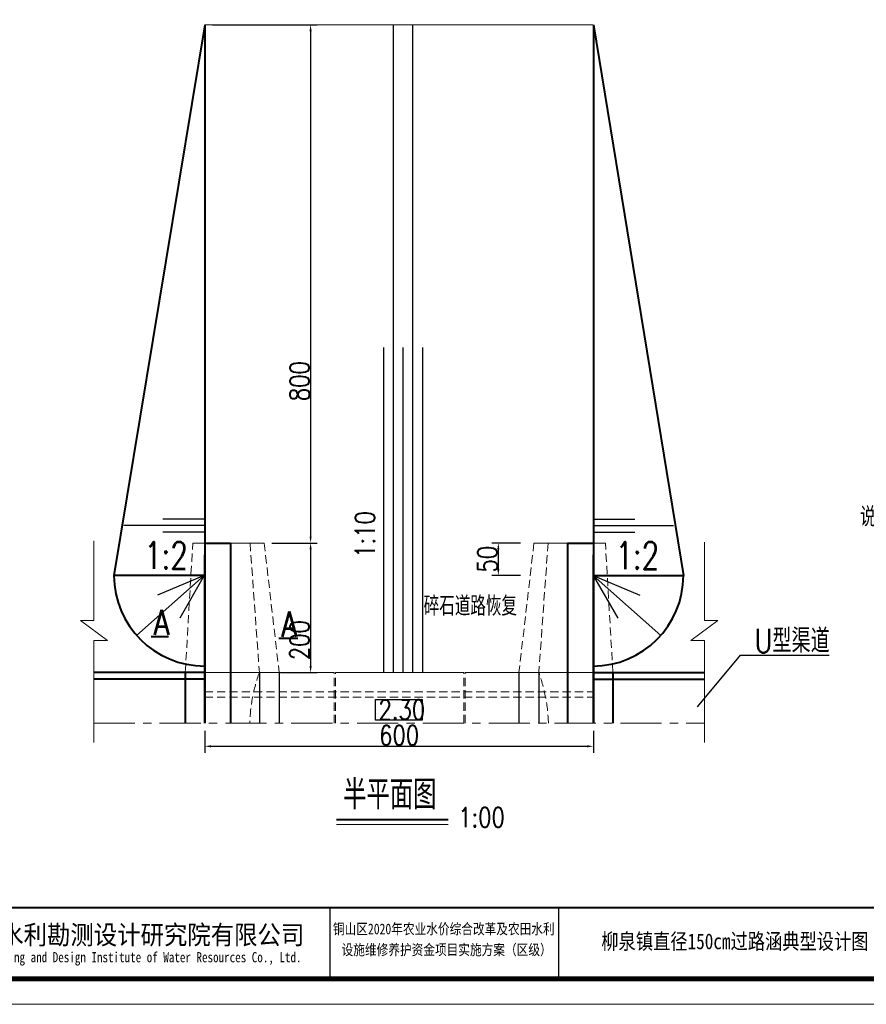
# Model space of a CAD drawing. Header units: millimetres. Extents: x 42191 to 57359, y 16507 to 19270.
# Tile 2 of 8: x 44144 to 45451, y 16688 to 18208. Entities that reach past the tile are written whole.
import ezdxf
from ezdxf.enums import TextEntityAlignment as Align

# ---------------------------------------------------------------- set-up
doc = ezdxf.new("R2010")
doc.units = ezdxf.units.MM
for name, pattern in [('ACAD_ISO03W100', [30, 12, -18]), ('CENTER', [50.8, 31.75, -6.35, 6.35, -6.35]), ('DASHED', [19.05, 12.7, -6.35])]:
    doc.linetypes.add(name, pattern=pattern)
doc.layers.add('文字说明', color=3, linetype='Continuous')
doc.layers.add('粗实线', color=1, linetype='Continuous', lineweight=40)
doc.layers.add('虚线', color=5, linetype='ACAD_ISO03W100', lineweight=9)
doc.styles.add('图框', font='仿宋_GB2312.TTF', dxfattribs={"width": 0.8, "height": 4})
doc.styles.add('宋体', font='txt', dxfattribs={"height": 3.5})
doc.styles.add('样式 1', font='txt.shx', dxfattribs={"width": 0.8, "bigfont": 'hztxt.shx'})
doc.dimstyles.new('STANDARD$0', dxfattribs={"dimtxt": 25, "dimasz": 10, "dimexe": 10, "dimexo": 12, "dimgap": 2, "dimtad": 1, "dimdec": 0, "dimzin": 1, "dimdsep": 46, "dimtxsty": '样式 1', "dimblk1": 'OBLIQUE', "dimblk2": 'OBLIQUE', "dimcen": 12, "dimdle": 20, "dimaunit": 1, "dimadec": 0, "dimazin": 0, "dimtfac": 1, "dimtdec": 1, "dimtofl": 0, "dimtmove": 0, "dimatfit": 1, "dimldrblk": 'OBLIQUE', "dimfxl": 0, "dimtolj": 1, "dimtzin": 0, "dimarcsym": 0})

# ---------------------------------------------------------------- blocks, each defined once
blk = doc.blocks.new('*D6')
at = {"color": 0, "lineweight": -2}
for p, q in [((44917.4, 17400.5), (44873.1, 17400.5)), ((44883.1, 17390.5), (44883.1, 17360.5)), ((44917.4, 17350.5), (44873.1, 17350.5))]:
    blk.add_line(p, q, dxfattribs=at)
at = {"color": 0}
for points in [[(44881.4, 17390.5), (44884.7, 17390.5), (44883.1, 17400.5)], [(44881.4, 17360.5), (44884.7, 17360.5), (44883.1, 17350.5)]]:
    blk.add_solid(points, dxfattribs=at)
at = {"layer": 'Defpoints', "color": 0}
for p in [(44929.4, 17400.5), (44883.1, 17350.5), (44929.4, 17350.5)]:
    blk.add_point(p, dxfattribs=at)
at = {"color": 0, "lineweight": -3, "insert": (44866.1, 17375.5), "char_height": 30, "attachment_point": 5, "rotation": 90, "style": '样式 1'}
blk.add_mtext('\\A1;50', dxfattribs=at)
blk = doc.blocks.new('_Oblique')
at = {"color": 0, "linetype": 'ByBlock', "lineweight": -2}
blk.add_line((-0.5, -0.5), (0.5, 0.5), dxfattribs=at)
blk = doc.blocks.new('*D33')
at = {"color": 0, "lineweight": -2}
for p, q in [((44429.9, 17110.5), (44429.9, 17076.7)), ((45029.9, 17110.5), (45029.9, 17076.7)), ((44439.9, 17086.7), (45019.9, 17086.7))]:
    blk.add_line(p, q, dxfattribs=at)
at = {"color": 0}
for points in [[(44439.9, 17088.3), (44439.9, 17085), (44429.9, 17086.7)], [(45019.9, 17088.3), (45019.9, 17085), (45029.9, 17086.7)]]:
    blk.add_solid(points, dxfattribs=at)
at = {"layer": 'Defpoints', "color": 0}
for p in [(44429.9, 17122.5), (45029.9, 17122.5), (45029.9, 17086.7)]:
    blk.add_point(p, dxfattribs=at)
at = {"color": 0, "lineweight": -3, "insert": (44729.9, 17103.7), "char_height": 30, "attachment_point": 5, "style": '样式 1'}
blk.add_mtext('\\A1;600', dxfattribs=at)
blk = doc.blocks.new('*D16')
at = {"color": 0, "lineweight": -2}
for p, q in [((44533.8, 17400.5), (44603.4, 17400.5)), ((44593.4, 17390.5), (44593.4, 17210.5)), ((44547.1, 17200.5), (44603.4, 17200.5))]:
    blk.add_line(p, q, dxfattribs=at)
at = {"color": 0}
for points in [[(44591.7, 17390.5), (44595.1, 17390.5), (44593.4, 17400.5)], [(44591.7, 17210.5), (44595.1, 17210.5), (44593.4, 17200.5)]]:
    blk.add_solid(points, dxfattribs=at)
at = {"layer": 'Defpoints', "color": 0}
for p in [(44521.8, 17400.5), (44535.1, 17200.5), (44593.4, 17200.5)]:
    blk.add_point(p, dxfattribs=at)
at = {"color": 0, "lineweight": -3, "insert": (44576.4, 17250.5), "char_height": 30, "attachment_point": 5, "rotation": 90, "style": '样式 1'}
blk.add_mtext('\\A1;200', dxfattribs=at)
blk = doc.blocks.new('*D34')
at = {"color": 0, "lineweight": -2}
for p, q in [((44441.9, 18200.5), (44603.4, 18200.5)), ((44593.4, 18190.5), (44593.4, 17410.5)), ((44558.9, 17400.5), (44603.4, 17400.5))]:
    blk.add_line(p, q, dxfattribs=at)
at = {"color": 0}
for points in [[(44591.7, 18190.5), (44595, 18190.5), (44593.4, 18200.5)], [(44591.7, 17410.5), (44595, 17410.5), (44593.4, 17400.5)]]:
    blk.add_solid(points, dxfattribs=at)
at = {"layer": 'Defpoints', "color": 0}
for p in [(44429.9, 18200.5), (44546.9, 17400.5), (44593.4, 17400.5)]:
    blk.add_point(p, dxfattribs=at)
at = {"color": 0, "lineweight": -3, "insert": (44576.4, 17650.5), "char_height": 30, "attachment_point": 5, "rotation": 90, "style": '样式 1'}
blk.add_mtext('\\A1;800', dxfattribs=at)
blk = doc.blocks.new('tk')
for p, q in [((120, 19), (120, 5)), ((165, 19), (165, 5))]:
    blk.add_line(p, q)
at = {"lineweight": 0}
blk.add_line((420, 0), (0, 0), dxfattribs=at)
at = {"lineweight": 0, "const_width": 1}
blk.add_lwpolyline([(25, 292), (415, 292), (415, 5), (25, 5)], close=True, dxfattribs=at)
at = {"lineweight": 0, "const_width": 0.4}
blk.add_lwpolyline([(415, 19), (25, 19)], dxfattribs=at)
at = {"style": '图框'}
for s, height, width, p in [('江苏省水利勘测设计研究院有限公司', 3.75, 0.9, (78.13, 13.75)), ('铜山区2020年农业水价综合改革及农田水利 ', 2.1054, 0.8, (143, 14.87)), ('设施维修养护资金项目实施方案（区级）', 2.1054, 0.8, (142.99, 10.78)), ('Jiangsu Surveying and Design Institute of Water Resources Co., Ltd.', 2, 0.8, (77.96, 9.01))]:
    blk.add_text(s, height=height, dxfattribs=dict(at, width=width)).set_placement(p, align=Align.MIDDLE)

msp = doc.modelspace()

# ---------------------------------------------------------------- linework, layer by layer
at = {"lineweight": 18}
for p, q in [((44429.9, 18200.5), (45028.8, 18200.5)), ((44258.7, 17403.9), (44258.7, 17281)), ((44411.6, 17400.5), (44521.8, 17400.5)), ((45048.3, 17400.5), (44938.1, 17400.5)), ((45201.2, 17401.6), (45201.2, 17281)), ((44258.7, 17281), (44238.1, 17281)), ((44238.1, 17281), (44279.7, 17249.9)), ((45221.8, 17281), (45180.1, 17249.9)), ((45201.2, 17281), (45221.8, 17281)), ((44258.7, 17249.9), (44258.7, 17092.4)), ((44279.7, 17249.9), (44258.7, 17249.9)), ((45180.1, 17249.9), (45201.2, 17249.9)), ((45201.2, 17249.9), (45201.2, 17092.4)), ((44429.9, 17200.5), (44629.9, 17200.5)), ((44631.9, 17200.5), (44829.9, 17200.5)), ((44831.9, 17200.5), (45028.8, 17200.5)), ((44633.4, 16965.7), (44805.5, 16965.7))]:
    msp.add_line(p, q, dxfattribs=at)
for p, q in [((44721.4, 17200.5), (44721.4, 18200.5)), ((44751.4, 17200.5), (44751.4, 18200.5)), ((44706.4, 17200.5), (44706.4, 17702.2)), ((44736.4, 17200.5), (44736.4, 17702.2)), ((44766.4, 17200.5), (44766.4, 17702.2)), ((44429.9, 17437.4), (44365.1, 17437.4)), ((45028.8, 17437.4), (45093.7, 17437.4)), ((44429.9, 17427.4), (44305.3, 17427.4)), ((45028.8, 17427.4), (45153.4, 17427.4)), ((44429.9, 17417.4), (44365.1, 17417.4)), ((45028.8, 17417.4), (45093.7, 17417.4)), ((44429.2, 17350.5), (44324.9, 17257.9)), ((44429.2, 17350.5), (44357.3, 17320)), ((44429.2, 17350.5), (44391.4, 17284.4)), ((45029.5, 17350.5), (45067.4, 17284.4)), ((45029.5, 17350.5), (45133.9, 17257.9)), ((45029.5, 17350.5), (45101.4, 17320)), ((45190.6, 17147.5), (45256.9, 17227.2)), ((45256.9, 17227.2), (45393.5, 17227.2)), ((44514.3, 17200.5), (44514.3, 17122.5)), ((44544.9, 17200.5), (44544.9, 17122.5)), ((44914.9, 17200.5), (44914.9, 17122.5)), ((44945.6, 17200.5), (44945.6, 17122.5))]:
    msp.add_line(p, q)
at = {"lineweight": 40}
for p, q in [((44429.9, 17122.5), (44429.9, 17221.5)), ((45029.9, 17122.5), (45029.9, 17221.5)), ((44429.9, 17122.5), (44429.9, 17201.5)), ((44429.9, 17122.5), (44429.9, 17200.5))]:
    msp.add_line(p, q, dxfattribs=at)
at = {"linetype": 'DASHED', "lineweight": 18}
for p, q in [((44629.9, 17122.5), (44629.9, 17200.5)), ((44631.9, 17122.5), (44631.9, 17200.5)), ((44829.9, 17122.5), (44829.9, 17200.5)), ((44831.9, 17122.5), (44831.9, 17200.5))]:
    msp.add_line(p, q, dxfattribs=at)
at = {"linetype": 'CENTER', "lineweight": 18, "ltscale": 2}
msp.add_line((44258.7, 17122.5), (45201.2, 17122.5), dxfattribs=at)
msp.add_lwpolyline([(44693.7, 17159.1), (44765.3, 17159.1), (44765.3, 17127.2), (44693.7, 17127.2)], close=True)
at = {"layer": '粗实线', "lineweight": 40}
for p, q in [((44429.9, 18200.5), (44289.9, 17350.5)), ((44429.9, 18200.5), (44429.9, 17122.5)), ((45029.9, 18200.5), (45168.8, 17350.5)), ((45029.9, 18200.5), (45029.9, 17122.5)), ((44469.9, 17400.5), (44469.9, 17122.5)), ((44989.9, 17400.5), (44989.9, 17122.5)), ((44429.9, 17200.5), (44429.9, 17382.5)), ((45029.9, 17122.5), (45029.9, 17382.5)), ((44429.9, 17350.5), (44289.9, 17350.5)), ((45028.8, 17350.5), (45168.8, 17350.5)), ((44374.2, 17255.9), (44347.1, 17255.9)), ((44573.9, 17253.1), (44544.3, 17253.1)), ((44429.9, 17200.5), (44258.7, 17200.5)), ((44399.9, 17200.5), (44399.9, 17122.5)), ((45029.9, 17200.5), (45201.2, 17200.5)), ((45059.9, 17200.5), (45059.9, 17122.5)), ((44429.9, 17190.5), (44258.7, 17190.5)), ((45029.9, 17190.5), (45201.2, 17190.5)), ((44633.4, 16973.9), (44805.5, 16973.9))]:
    msp.add_line(p, q, dxfattribs=at)
at = {"layer": '粗实线'}
for p, q in [((44429.9, 17400.5), (44469.9, 17400.5)), ((44989.9, 17400.5), (45029.9, 17400.5))]:
    msp.add_line(p, q, dxfattribs=at)
at = {"layer": '粗实线', "lineweight": 40}
for centre, start, end in [((44429.9, 17350.5), 180, 270), ((45028.8, 17350.5), 270, 0)]:
    msp.add_arc(centre, 140, start, end, dxfattribs=at)
at = {"layer": '虚线', "color": 7, "linetype": 'DASHED', "lineweight": 18}
for p, q in [((44399.9, 17200.5), (44411.6, 17400.5)), ((44499.9, 17400.5), (44514.3, 17200.5)), ((44521.8, 17400.5), (44544.9, 17200.5)), ((44938.1, 17400.5), (44914.9, 17200.5)), ((44959.9, 17400.5), (44945.6, 17200.5)), ((45059.9, 17200.5), (45048.3, 17400.5)), ((44429.9, 17170.5), (45028.8, 17170.5)), ((44429.9, 17162.5), (45028.8, 17162.5))]:
    msp.add_line(p, q, dxfattribs=at)
for centre, start, end in [((44750.9, 17115.2), 160.1772, 178.3394), ((44709, 17115.2), 1.6606, 19.8228)]:
    msp.add_arc(centre, 251.5, start, end, dxfattribs=at)

# ---------------------------------------------------------------- block references
at = {"xscale": 7.840000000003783, "yscale": 7.840000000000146, "zscale": 7.840000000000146}
msp.add_blockref('tk', (43682.3, 16688.4), dxfattribs=at)

# ---------------------------------------------------------------- texts
at = {"lineweight": -3, "style": '样式 1'}
for s, height, width, p in [('说明:', 30, 0.8, (45441.4, 17426)), ('1:2', 42, 0.75, (44336.4, 17360.4)), ('1:2', 42, 0.75, (45063.8, 17360.1)), ('A', 39, 0.8, (44351.2, 17258.5)), ('A', 39, 0.8, (44548.3, 17255.7)), ('U型渠道', 36.86, 0.8, (45278.3, 17231.1)), ('2.30', 30, 0.8, (44698.1, 17128.2))]:
    msp.add_text(s, height=height, dxfattribs=dict(at, width=width)).set_placement(p)
at = {"lineweight": -3, "style": '样式 1', "width": 0.8}
msp.add_text('1:10', height=30, rotation=90, dxfattribs=at).set_placement((44692.3, 17377.7))
at = {"style": '宋体', "width": 0.8}
msp.add_text('柳泉镇直径150cm过路涵典型设计图', height=24.386, dxfattribs=at).set_placement((45248.2, 16785.6), align=Align.MIDDLE_CENTER)
at = {"layer": '文字说明', "color": 7, "style": '样式 1', "width": 0.8}
msp.add_text('碎石道路恢复', height=30, dxfattribs=at).set_placement((44839.9, 17304.8), align=Align.MIDDLE)
for s, height, p in [('半平面图', 45, (44643.6, 16989.4)), ('1:00', 30, (44821.2, 16962))]:
    msp.add_text(s, height=height, dxfattribs=at).set_placement(p)

# ---------------------------------------------------------------- dimensions: what is measured, and where the dimension line sits
at = {"lineweight": -3}
for base, p1, p2, picture, middle in [((44593.4, 17400.5), (44429.9, 18200.5), (44546.9, 17400.5), '*D34', (44593.4, 17650.5)), ((44593.4, 17200.5), (44521.8, 17400.5), (44535.1, 17200.5), '*D16', (44593.4, 17250.5))]:
    dim = msp.add_linear_dim(base=base, p1=p1, p2=p2, angle=90, dimstyle='STANDARD$0', override={"dimtxt": 30}, dxfattribs=at)
    dim.commit()
    dim.dimension.update_dxf_attribs({"geometry": picture, "text_midpoint": middle, "dimtype": 160})
dim = msp.add_linear_dim(base=(44883.1, 17350.5), p1=(44929.4, 17400.5), p2=(44929.4, 17350.5), angle=90, dimstyle='STANDARD$0', override={"dimtxt": 30}, dxfattribs=at)
dim.commit()
dim.dimension.update_dxf_attribs({"geometry": '*D6', "text_midpoint": (44866.1, 17375.5)})
dim = msp.add_linear_dim(base=(45029.9, 17086.7), p1=(44429.9, 17122.5), p2=(45029.9, 17122.5), dimstyle='STANDARD$0', override={"dimtxt": 30}, dxfattribs=at)
dim.commit()
dim.dimension.update_dxf_attribs({"geometry": '*D33', "text_midpoint": (44729.9, 17103.7)})

doc.saveas('drawing.dxf')
